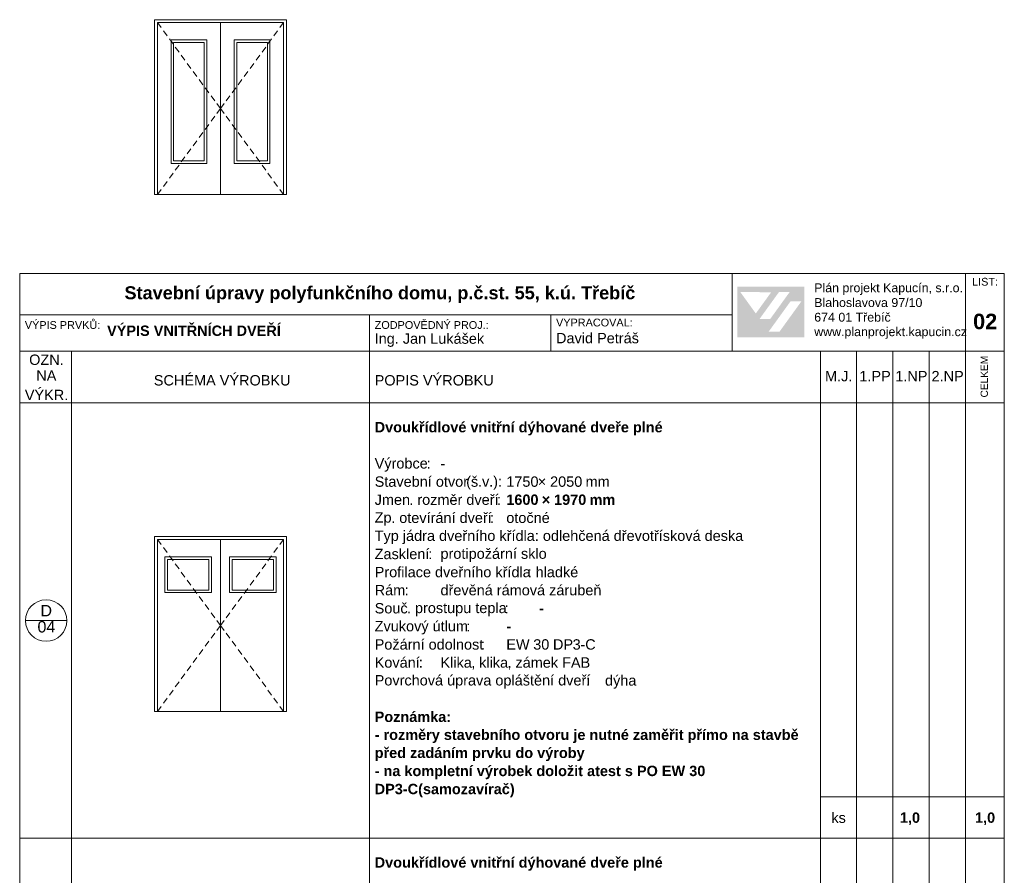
# Model space of a CAD drawing. Header units: millimetres. Extents: x 15381 to 191117, y -190522 to 367005.
# Tile 50 of 71: x 88117 to 107117, y 282689 to 299201. Entities that reach past the tile are written whole.
import ezdxf

# ---------------------------------------------------------------- set-up
doc = ezdxf.new("R2010")
doc.units = ezdxf.units.MM
doc.header["$MEASUREMENT"] = 0
doc.styles.add('GENEROVANÝ_STYL_1', font='txt')
doc.styles.add('GENEROVANÝ_STYL_2', font='txt')

msp = doc.modelspace()

# ---------------------------------------------------------------- hatches: boundary and pattern name
at = {"linetype": 'Continuous', "lineweight": 13}
h = msp.add_hatch(color=7, dxfattribs=at)
h.paths.add_polyline_path([(101965.1, 293072.5), (103255.5, 293072.5), (103255.5, 294046), (101965.1, 294046)])
h.paths.add_polyline_path([(102024.4, 293943), (102619.5, 293942), (102322.2, 293530.8)], flags=0)
h.paths.add_polyline_path([(102394.9, 293426.1), (102768.7, 293943.6), (102974.3, 293943.6), (102600.4, 293425)], flags=0)
h.paths.add_polyline_path([(102781.2, 293182.3), (102571.6, 293182.3), (102994.1, 293767.9), (103203.6, 293767.9)], flags=0)

# ---------------------------------------------------------------- linework, layer by layer
at = {"color": 7, "linetype": 'Continuous', "lineweight": 20}
for p, q in [((90717.4, 295825.6), (90717.4, 299200.6)), ((93267.4, 299200.6), (90717.4, 299200.6)), ((90774.4, 299143.6), (90845.4, 299046.9)), ((91992.4, 299143.6), (90774.4, 299143.6)), ((90774.4, 299143.6), (90774.4, 295825.6)), ((91992.4, 295825.6), (91992.4, 299143.6)), ((91992.4, 299143.6), (93210.4, 299143.6)), ((93210.4, 299143.6), (93139.4, 299046.9)), ((93210.4, 299143.6), (93210.4, 295825.6)), ((93267.4, 299200.6), (93267.4, 295825.6)), ((90889.8, 298986.4), (90960.8, 298889.7)), ((93095, 298986.4), (93024, 298889.7)), ((91005.2, 298829.2), (91076.2, 298732.5)), ((92979.6, 298829.2), (92908.6, 298732.5)), ((91120.6, 298672.1), (91191.6, 298575.3)), ((91236, 298514.9), (91307, 298418.1)), ((92748.8, 298514.9), (92677.8, 298418.1)), ((92864.2, 298672.1), (92793.2, 298575.3)), ((91351.4, 298357.7), (91422.4, 298261)), ((92633.4, 298357.7), (92562.4, 298261)), ((91466.8, 298200.5), (91537.8, 298103.8)), ((92518, 298200.5), (92447, 298103.8)), ((91582.2, 298043.3), (91653.2, 297946.6)), ((92402.6, 298043.3), (92331.6, 297946.6)), ((91697.6, 297886.1), (91768.6, 297789.4)), ((92287.2, 297886.1), (92216.2, 297789.4)), ((91813, 297728.9), (91884, 297632.2)), ((91921.4, 297581.3), (91992.4, 297484.6)), ((92063.4, 297581.3), (91992.4, 297484.6)), ((92171.8, 297728.9), (92100.8, 297632.2)), ((91921.4, 297387.9), (91992.4, 297484.6)), ((92063.4, 297387.9), (91992.4, 297484.6)), ((91697.6, 297083.1), (91768.6, 297179.8)), ((91813, 297240.3), (91884, 297337)), ((92171.8, 297240.3), (92100.8, 297337)), ((92287.2, 297083.1), (92216.2, 297179.8)), ((91582.2, 296925.9), (91653.2, 297022.6)), ((92402.6, 296925.9), (92331.6, 297022.6)), ((91466.8, 296768.7), (91537.8, 296865.5)), ((92518, 296768.7), (92447, 296865.5)), ((91351.4, 296611.5), (91422.4, 296708.3)), ((92633.4, 296611.5), (92562.4, 296708.3)), ((91236, 296454.4), (91307, 296551.1)), ((92748.8, 296454.4), (92677.8, 296551.1)), ((91005.2, 296140), (91076.2, 296236.7)), ((91120.6, 296297.2), (91191.6, 296393.9)), ((92864.2, 296297.2), (92793.2, 296393.9)), ((92979.6, 296140), (92908.6, 296236.7)), ((90889.8, 295982.8), (90960.8, 296079.5)), ((93095, 295982.8), (93024, 296079.5)), ((90774.4, 295825.6), (90845.4, 295922.3)), ((93210.4, 295825.6), (93139.4, 295922.3)), ((90774.4, 295825.6), (90717.4, 295825.6)), ((90774.4, 295825.6), (91992.4, 295825.6)), ((93210.4, 295825.6), (91992.4, 295825.6)), ((93267.4, 295825.6), (93210.4, 295825.6)), ((107117.4, 294304.5), (88117.4, 294304.5)), ((88117.4, 294304.5), (88117.4, 266604.5)), ((101867.4, 292804.5), (101867.4, 294304.5)), ((106367.4, 294304.5), (106367.4, 292804.5)), ((107117.4, 266604.5), (107117.4, 294304.5)), ((101867.4, 293504.5), (88117.4, 293504.5)), ((94867.4, 293504.5), (94867.4, 292804.5)), ((98367.4, 293504.5), (98367.4, 292804.5)), ((107117.4, 292804.5), (88117.4, 292804.5)), ((89117.4, 292804.5), (89117.4, 291804.5)), ((94867.4, 292804.5), (94867.4, 291804.5)), ((103567.4, 292804.5), (103567.4, 291804.5)), ((104267.4, 292804.5), (104267.4, 291804.5)), ((104967.4, 292804.5), (104967.4, 291804.5)), ((105667.4, 292804.5), (105667.4, 291804.5)), ((106367.4, 292804.5), (106367.4, 291804.5)), ((104867.4, 291804.5), (88117.4, 291804.5)), ((89117.4, 291804.5), (89117.4, 283404.5)), ((94867.4, 291804.5), (94867.4, 283404.5)), ((103567.4, 291804.5), (103567.4, 283404.5)), ((104267.4, 291804.5), (104267.4, 283404.5)), ((107117.4, 291804.5), (104867.4, 291804.5)), ((104967.4, 291804.5), (104967.4, 283404.5)), ((105667.4, 291804.5), (105667.4, 283404.5)), ((106367.4, 291804.5), (106367.4, 283404.5)), ((90717.4, 285851.6), (90717.4, 289226.6)), ((93267.4, 289226.6), (90717.4, 289226.6)), ((93267.4, 289226.6), (93267.4, 285851.6)), ((90774.4, 289169.6), (90845.4, 289072.8)), ((91992.4, 289169.6), (90774.4, 289169.6)), ((90774.4, 289169.6), (90774.4, 285851.6)), ((90889.8, 289012.4), (90960.8, 288915.6)), ((91992.4, 285851.6), (91992.4, 289169.6)), ((91992.4, 289169.6), (93210.4, 289169.6)), ((93095, 289012.4), (93024, 288915.6)), ((93210.4, 289169.6), (93139.4, 289072.8)), ((93210.4, 289169.6), (93210.4, 285851.6)), ((91005.2, 288855.2), (91076.2, 288758.5)), ((92979.6, 288855.2), (92908.6, 288758.5)), ((91120.6, 288698), (91191.6, 288601.3)), ((92864.2, 288698), (92793.2, 288601.3)), ((91236, 288540.8), (91307, 288444.1)), ((92748.8, 288540.8), (92677.8, 288444.1)), ((91351.4, 288383.6), (91422.4, 288286.9)), ((92633.4, 288383.6), (92562.4, 288286.9)), ((91466.8, 288226.4), (91537.8, 288129.7)), ((91582.2, 288069.3), (91653.2, 287972.5)), ((92402.6, 288069.3), (92331.6, 287972.5)), ((92518, 288226.4), (92447, 288129.7)), ((91697.6, 287912.1), (91768.6, 287815.3)), ((92287.2, 287912.1), (92216.2, 287815.3)), ((91813, 287754.9), (91884, 287658.2)), ((92171.8, 287754.9), (92100.8, 287658.2)), ((89028, 287604.5), (88228, 287604.5)), ((91921.4, 287607.3), (91992.4, 287510.6)), ((91921.4, 287413.8), (91992.4, 287510.6)), ((92063.4, 287607.3), (91992.4, 287510.6)), ((92063.4, 287413.8), (91992.4, 287510.6)), ((91813, 287266.2), (91884, 287363)), ((92171.8, 287266.2), (92100.8, 287363)), ((91697.6, 287109), (91768.6, 287205.8)), ((92287.2, 287109), (92216.2, 287205.8)), ((91582.2, 286951.9), (91653.2, 287048.6)), ((92402.6, 286951.9), (92331.6, 287048.6)), ((91351.4, 286637.5), (91422.4, 286734.2)), ((91466.8, 286794.7), (91537.8, 286891.4)), ((92518, 286794.7), (92447, 286891.4)), ((92633.4, 286637.5), (92562.4, 286734.2)), ((91236, 286480.3), (91307, 286577)), ((92748.8, 286480.3), (92677.8, 286577)), ((91120.6, 286323.1), (91191.6, 286419.8)), ((92864.2, 286323.1), (92793.2, 286419.8)), ((91005.2, 286165.9), (91076.2, 286262.7)), ((92979.6, 286165.9), (92908.6, 286262.7)), ((90889.8, 286008.7), (90960.8, 286105.5)), ((93095, 286008.7), (93024, 286105.5)), ((90774.4, 285851.6), (90717.4, 285851.6)), ((90774.4, 285851.6), (90845.4, 285948.3)), ((90774.4, 285851.6), (91992.4, 285851.6)), ((93210.4, 285851.6), (91992.4, 285851.6)), ((93210.4, 285851.6), (93139.4, 285948.3)), ((93267.4, 285851.6), (93210.4, 285851.6)), ((107117.4, 284204.5), (103567.4, 284204.5)), ((107117.4, 283404.5), (88117.4, 283404.5)), ((89117.4, 283404.5), (89117.4, 275004.5)), ((94867.4, 283404.5), (94867.4, 275004.5)), ((103567.4, 283404.5), (103567.4, 275004.5)), ((104267.4, 283404.5), (104267.4, 275004.5)), ((104967.4, 283404.5), (104967.4, 275004.5)), ((105667.4, 283404.5), (105667.4, 275004.5)), ((106367.4, 283404.5), (106367.4, 275004.5))]:
    msp.add_line(p, q, dxfattribs=at)
at = {"color": 7, "linetype": 'Continuous', "lineweight": 20, "flags": 128}
for points in [[(91728.8, 298808.9), (91728.8, 296424.6), (91038.1, 296424.6), (91038.1, 298808.9)], [(91088.1, 298758.9), (91678.8, 298758.9), (91678.8, 296474.6), (91088.1, 296474.6)], [(92256.1, 298808.9), (92256.1, 296424.6), (92946.8, 296424.6), (92946.8, 298808.9)], [(92896.8, 298758.9), (92306.1, 298758.9), (92306.1, 296474.6), (92896.8, 296474.6)], [(90919.2, 288834.9), (91818.6, 288834.9), (91818.6, 288144.2), (90919.2, 288144.2)], [(93065.6, 288834.9), (92166.2, 288834.9), (92166.2, 288144.2), (93065.6, 288144.2)], [(90969.2, 288194.2), (90969.2, 288784.9), (91768.6, 288784.9), (91768.6, 288194.2)], [(93015.6, 288194.2), (93015.6, 288784.9), (92216.2, 288784.9), (92216.2, 288194.2)]]:
    msp.add_lwpolyline(points, close=True, dxfattribs=at)
at = {"color": 7, "linetype": 'Continuous', "lineweight": 20}
msp.add_circle((88628, 287604.5), 400, dxfattribs=at)

# ---------------------------------------------------------------- texts
at = {"color": 7, "linetype": 'Continuous', "lineweight": 20, "attachment_point": 7}
for s, insert, char_height, style in [('\\A1;{\\pql;\\fArial|b0|i0|c238|p38;LIST:}', (106495.5, 294066.5), 150, 'GENEROVANÝ_STYL_1'), ('\\A1;{\\pql;\\fArial|b1|i0|c238|p38;Stavební úpravy polyfunkčního domu, p.č.st. 55, k.ú. Třebíč}', (90139.9, 293730.1), 250, 'GENEROVANÝ_STYL_2'), ('\\A1;{\\pql;\\fArial|b0|i0|c238|p38;Plán projekt Kapucín, s.r.o.}', (103449.6, 293889.5), 171.134, 'GENEROVANÝ_STYL_1'), ('\\A1;{\\pql;\\fArial|b0|i0|c238|p38;Blahoslavova 97/10}', (103449.6, 293653.4), 171.134, 'GENEROVANÝ_STYL_1'), ('\\A1;{\\pql;\\fArial|b0|i0|c238|p38;674 01 Třebíč}', (103449.6, 293370.8), 171.134, 'GENEROVANÝ_STYL_1'), ('\\A1;{\\pql;\\fArial|b0|i0|c238|p38;VÝPIS PRVKŮ:}', (88216.5, 293231.8), 150, 'GENEROVANÝ_STYL_1'), ('\\A1;{\\pql;\\fArial|b1|i0|c238|p38;VÝPIS VNITŘNÍCH DVEŘÍ}', (89803.3, 293095.6), 200, 'GENEROVANÝ_STYL_2'), ('\\A1;{\\pql;\\fArial|b0|i0|c238|p38;ZODPOVĚDNÝ PROJ.:}', (94967.4, 293231.8), 150, 'GENEROVANÝ_STYL_1'), ('\\A1;{\\pql;\\fArial|b0|i0|c238|p38;VYPRACOVAL:}', (98467.4, 293279.2), 150, 'GENEROVANÝ_STYL_1'), ('\\A1;{\\pql;\\fArial|b1|i0|c238|p38;02}', (106514.7, 293222.4), 300, 'GENEROVANÝ_STYL_2'), ('\\A1;{\\pql;\\fArial|b0|i0|c238|p38;David Petráš}', (98467.4, 292953), 200, 'GENEROVANÝ_STYL_1'), ('\\A1;{\\pql;\\fArial|b0|i0|c238|p38;www.planprojekt.kapucin.cz}', (103449.6, 293041.9), 171, 'GENEROVANÝ_STYL_1'), ('\\A1;{\\pql;\\fArial|b0|i0|c238|p38;Ing. Jan Lukášek}', (94967.4, 292886.3), 200, 'GENEROVANÝ_STYL_1'), ('\\A1;{\\pql;\\fArial|b0|i0|c238|p38;OZN.}', (88299.7, 292535.8), 200, 'GENEROVANÝ_STYL_1'), ('\\A1;{\\pql;\\fArial|b0|i0|c238|p38;NA}', (88437.8, 292233.4), 200, 'GENEROVANÝ_STYL_1'), ('\\A1;{\\pql;\\fArial|b0|i0|c238|p38;M.J.}', (103657.7, 292218.4), 200, 'GENEROVANÝ_STYL_1'), ('\\A1;{\\pql;\\fArial|b0|i0|c238|p38;1.PP}', (104320.3, 292221.6), 200, 'GENEROVANÝ_STYL_1'), ('\\A1;{\\pql;\\fArial|b0|i0|c238|p38;1.NP}', (105012.9, 292221.6), 200, 'GENEROVANÝ_STYL_1'), ('\\A1;{\\pql;\\fArial|b0|i0|c238|p38;2.NP}', (105712.9, 292221.6), 200, 'GENEROVANÝ_STYL_1'), ('\\A1;{\\pql;\\fArial|b0|i0|c238|p38;SCHÉMA VÝROBKU}', (90705.1, 292138.5), 200, 'GENEROVANÝ_STYL_1'), ('\\A1;{\\pql;\\fArial|b0|i0|c238|p38;POPIS VÝROBKU}', (94967.4, 292138.5), 200, 'GENEROVANÝ_STYL_1'), ('\\A1;{\\pql;\\fArial|b0|i0|c238|p38;VÝKR.}', (88216.5, 291859), 200, 'GENEROVANÝ_STYL_1'), ('\\A1;{\\pql;\\fArial|b1|i0|c238|p38;Dvoukřídlové vnitřní dýhované dveře plné}', (94967.4, 291176.8), 200, 'GENEROVANÝ_STYL_2'), ('\\A1;{\\pql;\\fArial|b0|i0|c238|p38;Výrobce}', (94967.4, 290478.6), 200, 'GENEROVANÝ_STYL_1'), ('\\A1;{\\pql;\\fArial|b0|i0|c238|p38;:}', (95971.3, 290536.2), 200, 'GENEROVANÝ_STYL_1'), ('\\A1;{\\pql;\\fArial|b0|i0|c238|p38;^I}', (96048.1, 290536.2), 200, 'GENEROVANÝ_STYL_1'), ('\\A1;{\\pql;\\fArial|b0|i0|c238|p38;-}', (96237.4, 290536.2), 200, 'GENEROVANÝ_STYL_1'), ('\\A1;{\\pql;\\fArial|b0|i0|c238|p38;^I}', (96328.8, 290536.2), 200, 'GENEROVANÝ_STYL_1'), ('\\A1;{\\pql;\\fArial|b0|i0|c238|p38;^I}', (96872.4, 290536.2), 200, 'GENEROVANÝ_STYL_1'), ('\\A1;{\\pql;\\fArial|b0|i0|c238|p38;Stavební otvor}', (94967.4, 290183.8), 200, 'GENEROVANÝ_STYL_1'), ('\\A1;{\\pql;\\fArial|b0|i0|c238|p38;(}', (96733.8, 290129.4), 200, 'GENEROVANÝ_STYL_1'), ('\\A1;{\\pql;\\fArial|b0|i0|c238|p38;š}', (96825.2, 290183.9), 200, 'GENEROVANÝ_STYL_1'), ('\\A1;{\\pql;\\fArial|b0|i0|c238|p38;v}', (97039.2, 290187.1), 200, 'GENEROVANÝ_STYL_1'), ('\\A1;{\\pql;\\fArial|b0|i0|c238|p38;.):}', (97176.3, 290129.4), 200, 'GENEROVANÝ_STYL_1'), ('\\A1;{\\pql;\\fArial|b0|i0|c238|p38;1750}', (97507.4, 290183.8), 200, 'GENEROVANÝ_STYL_1'), ('\\A1;{\\pql;\\fArial|b0|i0|c238|p38;× }', (98114.5, 290187.1), 200, 'GENEROVANÝ_STYL_1'), ('\\A1;{\\pql;\\fArial|b0|i0|c238|p38;2050}', (98352.2, 290183.8), 200, 'GENEROVANÝ_STYL_1'), ('\\A1;{\\pql;\\fArial|b0|i0|c238|p38; mm}', (98959.3, 290187.1), 200, 'GENEROVANÝ_STYL_1'), ('\\A1;{\\pql;\\fArial|b0|i0|c238|p38;.}', (96962.4, 290187.1), 200, 'GENEROVANÝ_STYL_1'), ('\\A1;{\\pql;\\fArial|b1|i0|c238|p38;^I}', (97498.1, 290187.1), 200, 'GENEROVANÝ_STYL_2'), ('\\A1;{\\pql;\\fArial|b0|i0|c238|p38;Jmen}', (94967.4, 289834.7), 200, 'GENEROVANÝ_STYL_1'), ('\\A1;{\\pql;\\fArial|b0|i0|c238|p38;rozměr dveří}', (95790.3, 289834.8), 200, 'GENEROVANÝ_STYL_1'), ('\\A1;{\\pql;\\fArial|b0|i0|c238|p38;:}', (97328.1, 289838), 200, 'GENEROVANÝ_STYL_1'), ('\\A1;{\\pql;\\fArial|b1|i0|c238|p38; }', (97421.3, 290118.5), 200, 'GENEROVANÝ_STYL_2'), ('\\A1;{\\pql;\\fArial|b1|i0|c238|p38;1600}', (97507.4, 289834.7), 200, 'GENEROVANÝ_STYL_2'), ('\\A1;{\\pql;\\fArial|b1|i0|c238|p38; × }', (98114.5, 289838), 200, 'GENEROVANÝ_STYL_2'), ('\\A1;{\\pql;\\fArial|b1|i0|c238|p38;1970}', (98429, 289834.5), 200, 'GENEROVANÝ_STYL_2'), ('\\A1;{\\pql;\\fArial|b1|i0|c238|p38; mm}', (99036.1, 289838), 200, 'GENEROVANÝ_STYL_2'), ('\\A1;{\\pql;\\fArial|b0|i0|c238|p38;. }', (95636.7, 289838), 200, 'GENEROVANÝ_STYL_1'), ('\\A1;{\\pql;\\fArial|b0|i0|c238|p38;^I}', (97404.9, 289838), 200, 'GENEROVANÝ_STYL_1'), ('\\A1;{\\pql;\\fArial|b0|i0|c238|p38;Zp}', (94967.4, 289434.4), 200, 'GENEROVANÝ_STYL_1'), ('\\A1;{\\pql;\\fArial|b0|i0|c238|p38;otevírání dveří}', (95441, 289485.7), 200, 'GENEROVANÝ_STYL_1'), ('\\A1;{\\pql;\\fArial|b0|i0|c238|p38;:}', (97192.8, 289488.8), 200, 'GENEROVANÝ_STYL_1'), ('\\A1;{\\pql;\\fArial|b0|i0|c238|p38;otočné}', (97507.4, 289485.7), 200, 'GENEROVANÝ_STYL_1'), ('\\A1;{\\pql;\\fArial|b0|i0|c238|p38;. }', (95287.4, 289488.8), 200, 'GENEROVANÝ_STYL_1'), ('\\A1;{\\pql;\\fArial|b0|i0|c238|p38;^I}', (97269.6, 289488.8), 200, 'GENEROVANÝ_STYL_1'), ('\\A1;{\\pql;\\fArial|b0|i0|c238|p38;Typ jádra dveřního křídla: odlehčená dřevotřísková deska}', (94967.4, 289082.1), 200, 'GENEROVANÝ_STYL_1'), ('\\A1;{\\pql;\\fArial|b0|i0|c238|p38;Zasklení}', (94967.4, 288787.4), 200, 'GENEROVANÝ_STYL_1'), ('\\A1;{\\pql;\\fArial|b0|i0|c238|p38;:}', (96002.4, 288790.6), 200, 'GENEROVANÝ_STYL_1'), ('\\A1;{\\pql;\\fArial|b0|i0|c238|p38;protipožární sklo}', (96237.4, 288736.1), 200, 'GENEROVANÝ_STYL_1'), ('\\A1;{\\pql;\\fArial|b0|i0|c238|p38;Profilace dveřního křídla}', (94967.4, 288438.3), 200, 'GENEROVANÝ_STYL_1'), ('\\A1;{\\pql;\\fArial|b1|i0|c238|p38; }', (96079.2, 288722), 200, 'GENEROVANÝ_STYL_2'), ('\\A1;{\\pql;\\fArial|b1|i0|c238|p38;^I}', (96156, 288790.6), 200, 'GENEROVANÝ_STYL_2'), ('\\A1;{\\pql;\\fArial|b0|i0|c238|p38;hladké}', (98072.3, 288438.3), 200, 'GENEROVANÝ_STYL_1'), ('\\A1;{\\pql;\\fArial|b0|i0|c238|p38;: }', (97918.7, 288441.4), 200, 'GENEROVANÝ_STYL_1'), ('\\A1;{\\pql;\\fArial|b0|i0|c238|p38;^I}', (98876.9, 288441.4), 200, 'GENEROVANÝ_STYL_1'), ('\\A1;{\\pql;\\fArial|b0|i0|c238|p38;Rám}', (94967.4, 288089.1), 200, 'GENEROVANÝ_STYL_1'), ('\\A1;{\\pql;\\fArial|b0|i0|c238|p38;: }', (95545.2, 288092.3), 200, 'GENEROVANÝ_STYL_1'), ('\\A1;{\\pql;\\fArial|b0|i0|c238|p38;dřevěná rámová zárubeň}', (96237.4, 288089.1), 200, 'GENEROVANÝ_STYL_1'), ('\\A1;{\\pql;\\fArial|b0|i0|c238|p38;^I}', (95698.8, 288092.3), 200, 'GENEROVANÝ_STYL_1'), ('\\A1;{\\pql;\\fArial|b0|i0|c238|p38;D}', (88519.3, 287685.8), 220, 'GENEROVANÝ_STYL_1'), ('\\A1;{\\pql;\\fArial|b0|i0|c238|p38;Souč}', (94967.4, 287739.9), 200, 'GENEROVANÝ_STYL_1'), ('\\A1;{\\pql;\\fArial|b0|i0|c238|p38;prostupu tepla}', (95744.5, 287688.7), 200, 'GENEROVANÝ_STYL_1'), ('\\A1;{\\pql;\\fArial|b0|i0|c238|p38;:}', (97478, 287743.2), 200, 'GENEROVANÝ_STYL_1'), ('\\A1;{\\pql;\\fArial|b0|i0|c238|p38;. }', (95590.9, 287743.2), 200, 'GENEROVANÝ_STYL_1'), ('\\A1;{\\pql;\\fArial|b1|i0|c238|p38; }', (97554.8, 287674.6), 200, 'GENEROVANÝ_STYL_2'), ('\\A1;{\\pql;\\fArial|b1|i0|c238|p38;^I}', (97631.6, 287743.2), 200, 'GENEROVANÝ_STYL_2'), ('\\A1;{\\pql;\\fArial|b1|i0|c238|p38;-}', (98142.4, 287743.2), 200, 'GENEROVANÝ_STYL_2'), ('\\A1;{\\pql;\\fArial|b0|i0|c238|p38;04}', (88461, 287371.8), 220, 'GENEROVANÝ_STYL_1'), ('\\A1;{\\pql;\\fArial|b0|i0|c238|p38;Zvukový útlum}', (94967.4, 287336.4), 200, 'GENEROVANÝ_STYL_1'), ('\\A1;{\\pql;\\fArial|b0|i0|c238|p38;:}', (96733.8, 287394), 200, 'GENEROVANÝ_STYL_1'), ('\\A1;{\\pql;\\fArial|b1|i0|c238|p38;-}', (97507.4, 287394), 200, 'GENEROVANÝ_STYL_2'), ('\\A1;{\\pql;\\fArial|b0|i0|c238|p38;Požární odolnost}', (94967.4, 287041.7), 200, 'GENEROVANÝ_STYL_1'), ('\\A1;{\\pql;\\fArial|b1|i0|c238|p38; }', (96810.6, 287325.4), 200, 'GENEROVANÝ_STYL_2'), ('\\A1;{\\pql;\\fArial|b1|i0|c238|p38;^I}', (96887.4, 287394), 200, 'GENEROVANÝ_STYL_2'), ('\\A1;{\\pql;\\fArial|b0|i0|c238|p38;:}', (97020.9, 287044.9), 200, 'GENEROVANÝ_STYL_1'), ('\\A1;{\\pql;\\fArial|b0|i0|c238|p38;EW }', (97507.4, 287044.9), 200, 'GENEROVANÝ_STYL_1'), ('\\A1;{\\pql;\\fArial|b0|i0|c238|p38;30}', (98026.7, 287041.5), 200, 'GENEROVANÝ_STYL_1'), ('\\A1;{\\pql;\\fArial|b0|i0|c238|p38; DP}', (98330.3, 287044.9), 200, 'GENEROVANÝ_STYL_1'), ('\\A1;{\\pql;\\fArial|b0|i0|c238|p38;3}', (98787.4, 287041.5), 200, 'GENEROVANÝ_STYL_1'), ('\\A1;{\\pql;\\fArial|b0|i0|c238|p38;-}', (98939.2, 287044.9), 200, 'GENEROVANÝ_STYL_1'), ('\\A1;{\\pql;\\fArial|b0|i0|c238|p38;C}', (99030.6, 287041.6), 200, 'GENEROVANÝ_STYL_1'), ('\\A1;{\\pql;\\fArial|b0|i0|c238|p38;Kování}', (94967.4, 286692.6), 200, 'GENEROVANÝ_STYL_1'), ('\\A1;{\\pql;\\fArial|b0|i0|c238|p38;Klika}', (96237.4, 286692.6), 200, 'GENEROVANÝ_STYL_1'), ('\\A1;{\\pql;\\fArial|b0|i0|c238|p38;klika}', (96983.5, 286692.6), 200, 'GENEROVANÝ_STYL_1'), ('\\A1;{\\pql;\\fArial|b1|i0|c238|p38; }', (97097.7, 286976.3), 200, 'GENEROVANÝ_STYL_2'), ('\\A1;{\\pql;\\fArial|b1|i0|c238|p38;^I}', (97174.5, 287044.9), 200, 'GENEROVANÝ_STYL_2'), ('\\A1;{\\pql;\\fArial|b0|i0|c238|p38;zámek FAB}', (97683.8, 286692.6), 200, 'GENEROVANÝ_STYL_1'), ('\\A1;{\\pql;\\fArial|b0|i0|c238|p38;:}', (95819.5, 286695.8), 200, 'GENEROVANÝ_STYL_1'), ('\\A1;{\\pql;\\fArial|b0|i0|c238|p38;Povrchová úprava opláštění dveří}', (94967.4, 286292.2), 200, 'GENEROVANÝ_STYL_1'), ('\\A1;{\\pql;\\fArial|b1|i0|c238|p38; }', (95896.3, 286627.2), 200, 'GENEROVANÝ_STYL_2'), ('\\A1;{\\pql;\\fArial|b1|i0|c238|p38;^I}', (95973.1, 286695.8), 200, 'GENEROVANÝ_STYL_2'), ('\\A1;{\\pql;\\fArial|b0|i0|c238|p38;, }', (96829.9, 286656.9), 200, 'GENEROVANÝ_STYL_1'), ('\\A1;{\\pql;\\fArial|b0|i0|c238|p38;, }', (97530.2, 286656.9), 200, 'GENEROVANÝ_STYL_1'), ('\\A1;{\\pql;\\fArial|b0|i0|c238|p38;dýha}', (99412.4, 286289), 200, 'GENEROVANÝ_STYL_1'), ('\\A1;{\\pql;\\fArial|b0|i0|c238|p38;:}', (99045.1, 286346.6), 200, 'GENEROVANÝ_STYL_1'), ('\\A1;{\\pql;\\fArial|b0|i0|c238|p38;^I}', (99121.9, 286346.6), 200, 'GENEROVANÝ_STYL_1'), ('\\A1;{\\pql;\\fArial|b1|i0|c238|p38;Poznámka:}', (94967.4, 285645.2), 200, 'GENEROVANÝ_STYL_2'), ('\\A1;{\\pql;\\fArial|b1|i0|c238|p38;- rozměry stavebního otvoru je nutné zaměřit přímo na stavbě}', (94967.4, 285241.5), 200, 'GENEROVANÝ_STYL_2'), ('\\A1;{\\pql;\\fArial|b1|i0|c238|p38;před zadáním prvku do výroby}', (94967.4, 284892.4), 200, 'GENEROVANÝ_STYL_2'), ('\\A1;{\\pql;\\fArial|b1|i0|c238|p38;- na kompletní výrobek doložit atest s PO EW 30}', (94967.4, 284543.2), 200, 'GENEROVANÝ_STYL_2'), ('\\A1;{\\pql;\\fArial|b1|i0|c238|p38;DP3-C(samozavírač)}', (94967.4, 284194.1), 200, 'GENEROVANÝ_STYL_2'), ('\\A1;{\\pql;\\fArial|b0|i0|c238|p38;ks}', (103780.3, 283697.1), 200, 'GENEROVANÝ_STYL_1'), ('\\A1;{\\pql;\\fArial|b1|i0|c238|p38;1,0}', (105102.2, 283656.9), 200, 'GENEROVANÝ_STYL_2'), ('\\A1;{\\pql;\\fArial|b1|i0|c238|p38;1,0}', (106552.2, 283656.9), 200, 'GENEROVANÝ_STYL_2'), ('\\A1;{\\pql;\\fArial|b1|i0|c238|p38;Dvoukřídlové vnitřní dýhované dveře plné}', (94967.4, 282776.8), 200, 'GENEROVANÝ_STYL_2')]:
    msp.add_mtext(s, dxfattribs=dict(at, insert=insert, char_height=char_height, style=style))
at = {"color": 7, "linetype": 'Continuous', "lineweight": 20, "insert": (106802.7, 291910.2), "char_height": 140, "attachment_point": 7, "rotation": 90, "style": 'GENEROVANÝ_STYL_1'}
msp.add_mtext('\\A1;{\\pql;\\fArial|b0|i0|c238|p38;CELKEM}', dxfattribs=at)

doc.saveas('drawing.dxf')
